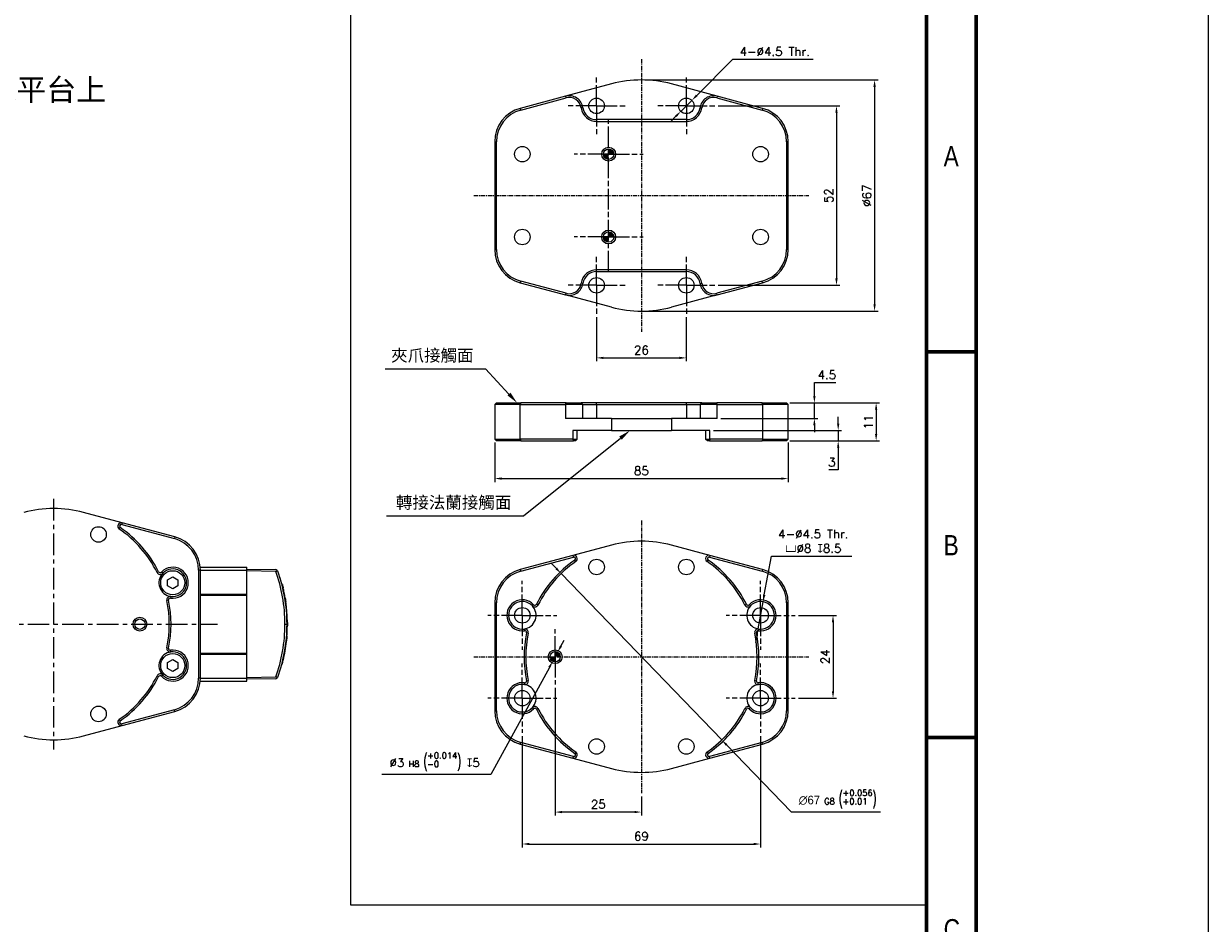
# Model space of a CAD drawing. Header units: inches. Extents: x 0 to 5766, y -2164 to 1330.
# Tile 184 of 217: x 4321 to 4664, y 220 to 481. Entities that reach past the tile are written whole.
import ezdxf
from ezdxf.enums import TextEntityAlignment as Align

# ---------------------------------------------------------------- set-up
doc = ezdxf.new("R2010")
doc.units = ezdxf.units.IN
doc.header["$MEASUREMENT"] = 0
doc.linetypes.add('AM_ISO08W050x2', pattern=[9, 6, -0.75, 1.5, -0.75])
doc.linetypes.add('CENTER', pattern=[2, 1.25, -0.25, 0.25, -0.25])
for name, color, linetype, lineweight in [('AM_5', 3, 'Continuous', 15), ('AM_7', 4, 'CENTER', 15), ('可見 (ISO)', 7, 'Continuous', 25), ('窄部可見 (ISO)', 7, 'Continuous', 25)]:
    doc.layers.add(name, color=color, linetype=linetype, lineweight=lineweight)
doc.layers.add('BORDER', color=7, linetype='Continuous')
doc.styles.add('SEACAD_arial_ttf', font='arial.ttf', dxfattribs={"height": 0.2})
doc.styles.get("Standard").update_dxf_attribs({"font": 'arial.ttf'})
doc.styles.add('尺寸標註', font='romans.shx', dxfattribs={"bigfont": 'CHINESET.SHX'})
doc.dimstyles.new('複本 CNS2-1$0', dxfattribs={"dimtxt": 2.5, "dimasz": 2, "dimexe": 1, "dimexo": 1, "dimgap": 1, "dimtad": 1, "dimtoh": 1, "dimdsep": 46, "dimtxsty": '尺寸標註', "dimcen": 0, "dimclrd": 2, "dimclre": 2, "dimclrt": 3, "dimadec": 0, "dimazin": 2, "dimtp": 0.1, "dimtm": 0.1, "dimtfac": 0.71, "dimtmove": 0, "dimatfit": 0, "dimfxl": 0, "dimlwd": 13, "dimlwe": 13, "dimarcsym": 0})
doc.dimstyles.new('複本 CNS2-1$3', dxfattribs={"dimtxt": 2.5, "dimasz": 2, "dimexe": 1, "dimexo": 1, "dimgap": 1, "dimtad": 1, "dimtoh": 1, "dimdsep": 46, "dimtxsty": '尺寸標註', "dimcen": 0, "dimclrd": 2, "dimclre": 2, "dimclrt": 3, "dimadec": 0, "dimazin": 2, "dimtp": 0.1, "dimtm": 0.1, "dimtfac": 0.71, "dimtmove": 0, "dimatfit": 0, "dimfxl": 0, "dimlwd": 13, "dimlwe": 13, "dimarcsym": 0})

# ---------------------------------------------------------------- blocks, each defined once
blk = doc.blocks.new('A4橫')
at = {"layer": 'BORDER', "color": 123, "linetype": 'Continuous', "lineweight": 60, "ltscale": 25.4}
for p, q in [((4924.32, 1170.89), (4924.32, 1453.75)), ((4917.11, 1446.54), (4917.11, 1170.89)), ((4924.32, 1372.83), (4917.11, 1372.83)), ((4924.32, 1316.96), (4917.11, 1316.96))]:
    blk.add_line(p, q, dxfattribs=at)
at = {"layer": 'BORDER', "color": 60, "linetype": 'Continuous', "ltscale": 25.4, "style": 'SEACAD_arial_ttf', "width": 0.8}
for s, p in [('A', (4919.6, 1402.64)), ('B', (4919.6, 1346.29)), ('C', (4919.6, 1290.65))]:
    blk.add_text(s, height=2.94, dxfattribs=at).set_placement(p, align=Align.TOP_LEFT)
blk = doc.blocks.new('*D432')
at = {"layer": 'AM_5', "color": 2, "lineweight": 13}
for p, q in [((4521.96, 457.08), (4557.2, 457.08)), ((4556.2, 455.08), (4556.2, 407.08)), ((4521.96, 405.08), (4557.2, 405.08))]:
    blk.add_line(p, q, dxfattribs=at)
at = {"layer": 'AM_5', "color": 2}
for points in [[(4555.86, 455.08), (4556.53, 455.08), (4556.2, 457.08)], [(4555.86, 407.08), (4556.53, 407.08), (4556.2, 405.08)]]:
    blk.add_solid(points, dxfattribs=at)
at = {"layer": 'Defpoints', "color": 0}
for p in [(4520.96, 457.08), (4520.96, 405.08), (4556.2, 405.08)]:
    blk.add_point(p, dxfattribs=at)
at = {"layer": 'AM_5', "color": 3, "insert": (4553.95, 431.08), "char_height": 2.5, "attachment_point": 5, "rotation": 90, "style": '尺寸標註'}
blk.add_mtext('52', dxfattribs=at)
blk = doc.blocks.new('*D433')
at = {"layer": 'AM_5', "color": 2, "lineweight": 13}
for p, q in [((4500.71, 464.58), (4568.23, 464.58)), ((4567.23, 462.58), (4567.23, 399.58)), ((4500.71, 397.58), (4568.23, 397.58))]:
    blk.add_line(p, q, dxfattribs=at)
at = {"layer": 'AM_5', "color": 2}
for points in [[(4566.9, 462.58), (4567.57, 462.58), (4567.23, 464.58)], [(4566.9, 399.58), (4567.57, 399.58), (4567.23, 397.58)]]:
    blk.add_solid(points, dxfattribs=at)
at = {"layer": 'Defpoints', "color": 0}
for p in [(4499.71, 464.58), (4499.71, 397.58), (4567.23, 397.58)]:
    blk.add_point(p, dxfattribs=at)
at = {"layer": 'AM_5', "color": 3, "insert": (4564.98, 431.08), "char_height": 2.5, "attachment_point": 5, "rotation": 90, "style": '尺寸標註'}
blk.add_mtext('%%C67', dxfattribs=at)
blk = doc.blocks.new('*D425')
at = {"layer": 'AM_5', "color": 2, "lineweight": 13}
for p, q in [((4515.72, 460.09), (4526.2, 470.57)), ((4526.2, 470.57), (4549.46, 470.57)), ((4511.12, 455.49), (4514.31, 458.67)), ((4509.71, 454.08), (4508.29, 452.66))]:
    blk.add_line(p, q, dxfattribs=at)
at = {"layer": 'AM_5', "color": 2}
for points in [[(4515.48, 460.32), (4515.96, 459.85), (4514.31, 458.67)], [(4509.47, 454.31), (4509.94, 453.84), (4511.12, 455.49)]]:
    blk.add_solid(points, dxfattribs=at)
at = {"layer": 'Defpoints', "color": 0}
for p in [(4514.31, 458.67), (4511.12, 455.49)]:
    blk.add_point(p, dxfattribs=at)
at = {"layer": 'AM_5', "color": 3, "insert": (4538.33, 472.82), "char_height": 2.5, "attachment_point": 5, "style": '尺寸標註'}
blk.add_mtext('4-∅4.5 Thr.', dxfattribs=at)
blk = doc.blocks.new('*D434')
at = {"layer": 'AM_5', "color": 2, "lineweight": 13}
for p, q in [((4486.71, 395.83), (4486.71, 383.06)), ((4512.71, 395.83), (4512.71, 383.06)), ((4488.71, 384.06), (4510.71, 384.06))]:
    blk.add_line(p, q, dxfattribs=at)
at = {"layer": 'AM_5', "color": 2}
for points in [[(4488.71, 384.39), (4488.71, 383.73), (4486.71, 384.06)], [(4510.71, 384.39), (4510.71, 383.73), (4512.71, 384.06)]]:
    blk.add_solid(points, dxfattribs=at)
at = {"layer": 'Defpoints', "color": 0}
for p in [(4486.71, 396.83), (4512.71, 396.83), (4512.71, 384.06)]:
    blk.add_point(p, dxfattribs=at)
at = {"layer": 'AM_5', "color": 3, "insert": (4499.71, 386.31), "char_height": 2.5, "attachment_point": 5, "style": '尺寸標註'}
blk.add_mtext('26', dxfattribs=at)
blk = doc.blocks.new('*D426')
at = {"layer": 'AM_5', "color": 2, "lineweight": 13}
for p, q in [((4457.21, 359.51), (4457.21, 348.09)), ((4542.21, 359.51), (4542.21, 348.09)), ((4459.21, 349.09), (4540.21, 349.09))]:
    blk.add_line(p, q, dxfattribs=at)
at = {"layer": 'AM_5', "color": 2}
for points in [[(4459.21, 349.42), (4459.21, 348.76), (4457.21, 349.09)], [(4540.21, 349.42), (4540.21, 348.76), (4542.21, 349.09)]]:
    blk.add_solid(points, dxfattribs=at)
at = {"layer": 'Defpoints', "color": 0}
for p in [(4457.21, 360.51), (4542.21, 360.51), (4542.21, 349.09)]:
    blk.add_point(p, dxfattribs=at)
at = {"layer": 'AM_5', "color": 3, "insert": (4499.71, 351.34), "char_height": 2.5, "attachment_point": 5, "style": '尺寸標註'}
blk.add_mtext('85', dxfattribs=at)
blk = doc.blocks.new('*D427')
at = {"layer": 'AM_5', "color": 2, "lineweight": 13}
for p, q in [((4556.7, 365.01), (4556.7, 367.01)), ((4520.57, 363.01), (4557.7, 363.01)), ((4556.7, 363.01), (4556.7, 360.01)), ((4542.71, 360.01), (4557.7, 360.01)), ((4556.7, 358.01), (4556.7, 351.58)), ((4556.7, 351.58), (4554.03, 351.58))]:
    blk.add_line(p, q, dxfattribs=at)
at = {"layer": 'AM_5', "color": 2}
for points in [[(4556.36, 365.01), (4557.03, 365.01), (4556.7, 363.01)], [(4556.36, 358.01), (4557.03, 358.01), (4556.7, 360.01)]]:
    blk.add_solid(points, dxfattribs=at)
at = {"layer": 'Defpoints', "color": 0}
for p in [(4519.57, 363.01), (4541.71, 360.01), (4556.7, 360.01)]:
    blk.add_point(p, dxfattribs=at)
at = {"layer": 'AM_5', "color": 3, "insert": (4554.86, 353.83), "char_height": 2.5, "attachment_point": 5, "style": '尺寸標註'}
blk.add_mtext('3', dxfattribs=at)
blk = doc.blocks.new('*D428')
at = {"layer": 'AM_5', "color": 2, "lineweight": 13}
for p, q in [((4549.8, 373.01), (4549.8, 376.91)), ((4549.8, 376.91), (4556.03, 376.91)), ((4542.71, 371.01), (4550.8, 371.01)), ((4549.8, 366.51), (4549.8, 371.01)), ((4522.68, 366.51), (4550.8, 366.51)), ((4549.8, 364.51), (4549.8, 362.51))]:
    blk.add_line(p, q, dxfattribs=at)
at = {"layer": 'AM_5', "color": 2}
for points in [[(4549.46, 373.01), (4550.13, 373.01), (4549.8, 371.01)], [(4549.46, 364.51), (4550.13, 364.51), (4549.8, 366.51)]]:
    blk.add_solid(points, dxfattribs=at)
at = {"layer": 'Defpoints', "color": 0}
for p in [(4541.71, 371.01), (4549.8, 371.01), (4521.68, 366.51)]:
    blk.add_point(p, dxfattribs=at)
at = {"layer": 'AM_5', "color": 3, "insert": (4553.42, 379.16), "char_height": 2.5, "attachment_point": 5, "style": '尺寸標註'}
blk.add_mtext('4.5', dxfattribs=at)
blk = doc.blocks.new('*D435')
at = {"layer": 'AM_5', "color": 2, "lineweight": 13}
for p, q in [((4542.71, 371.01), (4568.68, 371.01)), ((4567.68, 369.01), (4567.68, 362.01)), ((4542.71, 360.01), (4568.68, 360.01))]:
    blk.add_line(p, q, dxfattribs=at)
at = {"layer": 'AM_5', "color": 2}
for points in [[(4567.35, 369.01), (4568.02, 369.01), (4567.68, 371.01)], [(4567.35, 362.01), (4568.02, 362.01), (4567.68, 360.01)]]:
    blk.add_solid(points, dxfattribs=at)
at = {"layer": 'Defpoints', "color": 0}
for p in [(4541.71, 371.01), (4541.71, 360.01), (4567.68, 360.01)]:
    blk.add_point(p, dxfattribs=at)
at = {"layer": 'AM_5', "color": 3, "insert": (4565.43, 365.51), "char_height": 2.5, "attachment_point": 5, "rotation": 90, "style": '尺寸標註'}
blk.add_mtext('11', dxfattribs=at)
blk = doc.blocks.new('*D429')
at = {"layer": 'AM_5', "color": 2, "lineweight": 13}
for p, q in [((4535.29, 315.36), (4537.35, 326.62)), ((4537.35, 326.62), (4560.61, 326.62)), ((4533.5, 305.52), (4534.93, 313.39)), ((4533.14, 303.56), (4532.78, 301.59))]:
    blk.add_line(p, q, dxfattribs=at)
at = {"layer": 'AM_5', "color": 2}
for points in [[(4534.96, 315.42), (4535.62, 315.3), (4534.93, 313.39)], [(4532.81, 303.62), (4533.46, 303.5), (4533.5, 305.52)]]:
    blk.add_solid(points, dxfattribs=at)
at = {"layer": 'Defpoints', "color": 0}
for p in [(4534.93, 313.39), (4533.5, 305.52)]:
    blk.add_point(p, dxfattribs=at)
at = {"layer": 'AM_5', "color": 3, "insert": (4549.48, 330.95), "char_height": 2.5, "attachment_point": 5, "style": '尺寸標註'}
blk.add_mtext('4-∅4.5 Thr.\\P{\\Famgdt|c136;v}∅8 {\\Famgdt|c136;x}8.5', dxfattribs=at)
blk = doc.blocks.new('*D430')
at = {"layer": 'AM_5', "color": 2, "lineweight": 13}
for p, q in [((4465.21, 274.46), (4465.21, 242.2)), ((4534.21, 274.46), (4534.21, 242.2)), ((4467.21, 243.2), (4532.21, 243.2))]:
    blk.add_line(p, q, dxfattribs=at)
at = {"layer": 'AM_5', "color": 2}
for points in [[(4467.21, 243.54), (4467.21, 242.87), (4465.21, 243.2)], [(4532.21, 243.54), (4532.21, 242.87), (4534.21, 243.2)]]:
    blk.add_solid(points, dxfattribs=at)
at = {"layer": 'Defpoints', "color": 0}
for p in [(4465.21, 275.46), (4534.21, 275.46), (4534.21, 243.2)]:
    blk.add_point(p, dxfattribs=at)
at = {"layer": 'AM_5', "color": 3, "insert": (4499.71, 245.45), "char_height": 2.5, "attachment_point": 5, "style": '尺寸標註'}
blk.add_mtext('69', dxfattribs=at)
blk = doc.blocks.new('*D436')
at = {"layer": 'AM_5', "color": 2, "lineweight": 13}
for p, q in [((4545.21, 309.46), (4556.2, 309.46)), ((4555.2, 307.46), (4555.2, 287.46)), ((4545.21, 285.46), (4556.2, 285.46))]:
    blk.add_line(p, q, dxfattribs=at)
at = {"layer": 'AM_5', "color": 2}
for points in [[(4554.86, 307.46), (4555.53, 307.46), (4555.2, 309.46)], [(4554.86, 287.46), (4555.53, 287.46), (4555.2, 285.46)]]:
    blk.add_solid(points, dxfattribs=at)
at = {"layer": 'Defpoints', "color": 0}
for p in [(4544.21, 309.46), (4544.21, 285.46), (4555.2, 285.46)]:
    blk.add_point(p, dxfattribs=at)
at = {"layer": 'AM_5', "color": 3, "insert": (4552.95, 297.46), "char_height": 2.5, "attachment_point": 5, "rotation": 90, "style": '尺寸標註'}
blk.add_mtext('24', dxfattribs=at)
blk = doc.blocks.new('*D437')
at = {"layer": 'AM_5', "color": 2, "lineweight": 13}
for p, q in [((4474.71, 288.46), (4474.71, 251.46)), ((4499.71, 256.96), (4499.71, 251.46)), ((4497.71, 252.46), (4476.71, 252.46))]:
    blk.add_line(p, q, dxfattribs=at)
at = {"layer": 'AM_5', "color": 2}
for points in [[(4476.71, 252.79), (4476.71, 252.13), (4474.71, 252.46)], [(4497.71, 252.79), (4497.71, 252.13), (4499.71, 252.46)]]:
    blk.add_solid(points, dxfattribs=at)
at = {"layer": 'Defpoints', "color": 0}
for p in [(4474.71, 289.46), (4499.71, 257.96), (4474.71, 252.46)]:
    blk.add_point(p, dxfattribs=at)
at = {"layer": 'AM_5', "color": 3, "insert": (4487.21, 254.71), "char_height": 2.5, "attachment_point": 5, "style": '尺寸標註'}
blk.add_mtext('25', dxfattribs=at)
blk = doc.blocks.new('*D431')
at = {"layer": 'AM_5', "color": 2, "lineweight": 13}
for p, q in [((4476.39, 300.53), (4477.35, 302.29)), ((4475.43, 298.77), (4474, 296.14)), ((4473.04, 294.39), (4456.09, 263.38)), ((4456.09, 263.38), (4424.56, 263.38))]:
    blk.add_line(p, q, dxfattribs=at)
at = {"layer": 'AM_5', "color": 2}
for points in [[(4476.1, 300.69), (4476.69, 300.37), (4475.43, 298.77)], [(4472.74, 294.55), (4473.33, 294.23), (4474, 296.14)]]:
    blk.add_solid(points, dxfattribs=at)
at = {"layer": 'Defpoints', "color": 0}
for p in [(4475.43, 298.77), (4474, 296.14)]:
    blk.add_point(p, dxfattribs=at)
at = {"layer": 'AM_5', "color": 3, "insert": (4439.83, 267.04), "char_height": 2.5, "attachment_point": 5, "style": '尺寸標註'}
blk.add_mtext('∅3{}{\\H0.7x;\\C3; H8 {\\H2x;\\W0.5;(}\\S+0.014^ -0;{\\H2x;\\W0.5;)}}{{}} {\\Famgdt|c136;x}5', dxfattribs=at)
blk = doc.blocks.new('*D438')
at = {"layer": 'AM_5', "color": 2, "lineweight": 13}
for p, q in [((4475.07, 323.01), (4473.68, 324.45)), ((4476.46, 321.57), (4522.97, 273.35)), ((4524.36, 271.91), (4543.03, 252.54)), ((4543.03, 252.54), (4568.95, 252.54))]:
    blk.add_line(p, q, dxfattribs=at)
at = {"layer": 'AM_5', "color": 2}
for points in [[(4475.31, 323.24), (4474.83, 322.78), (4476.46, 321.57)], [(4524.6, 272.14), (4524.12, 271.67), (4522.97, 273.35)]]:
    blk.add_solid(points, dxfattribs=at)
at = {"layer": 'Defpoints', "color": 0}
for p in [(4476.46, 321.57), (4522.97, 273.35)]:
    blk.add_point(p, dxfattribs=at)
at = {"layer": 'AM_5', "color": 3, "insert": (4556.49, 256.21), "char_height": 2.5, "attachment_point": 5, "style": '尺寸標註'}
blk.add_mtext('{\\fGulim|b0|i0|c129|p0;∅67}{}{\\H0.7x;\\C3; G8 {\\H2x;\\W0.5;(}\\S+0.056^ +0.01;{\\H2x;\\W0.5;)}}', dxfattribs=at)
blk = doc.blocks.new('*S385')
at = {"layer": 'AM_5', "color": 7}
for p, q in [((10269.07, 396.44), (10298.19, 396.44)), ((10298.19, 396.44), (10304.95, 389.13))]:
    blk.add_line(p, q, dxfattribs=at)
at = {"layer": 'AM_5', "color": 7, "linetype": 'Continuous'}
blk.add_trace([(10304.53, 388.73), (10305.38, 389.53), (10307.33, 386.56)], dxfattribs=at)
at = {"layer": 'AM_5', "color": 2, "insert": (10294.69, 398.19), "char_height": 3.5, "attachment_point": 9}
blk.add_mtext('{\\fPMingLiU|b0|i0|c136|p18;夾爪接觸面}', dxfattribs=at)
blk = doc.blocks.new('*S386')
at = {"layer": 'AM_5', "color": 7}
for p, q in [((10301.62, 353.82), (10329.76, 376.37)), ((10262, 353.82), (10301.62, 353.82))]:
    blk.add_line(p, q, dxfattribs=at)
at = {"layer": 'AM_5', "color": 7, "linetype": 'Continuous'}
blk.add_trace([(10330.12, 375.92), (10329.39, 376.83), (10332.49, 378.56)], dxfattribs=at)
at = {"layer": 'AM_5', "color": 2, "insert": (10298.12, 355.57), "char_height": 3.5, "attachment_point": 9}
blk.add_mtext('{\\fPMingLiU|b0|i0|c136|p18;轉接法蘭接觸面}', dxfattribs=at)
blk = doc.blocks.new('SW_DOWELSYMBOL_1')
at = {"linetype": 'Continuous', "lineweight": 18}
h = blk.add_hatch(color=0, dxfattribs=at)
edge = h.paths.add_edge_path(flags=0)
edge.add_arc((0, 0), 1.5, 180, 270)
edge.add_line((0, -1.5), (0, 0))
edge.add_line((0, 0), (-1.5, 0))
h = blk.add_hatch(color=0, dxfattribs=at)
edge = h.paths.add_edge_path(flags=0)
edge.add_arc((0, 0), 1.5, 0, 90)
edge.add_line((0, 1.5), (0, 0))
edge.add_line((0, 0), (1.5, 0))
at = {"color": 0, "linetype": 'Continuous', "lineweight": 18}
blk.add_circle((0, 0), 1.5, dxfattribs=at)

msp = doc.modelspace()

# ---------------------------------------------------------------- linework, layer by layer
at = {"color": 7}
for p, q in [((4415.459, 485.547), (4415.459, 225.547)), ((4415.459, 225.547), (4582.258, 225.547))]:
    msp.add_line(p, q, dxfattribs=at)
at = {"color": 4}
msp.add_lwpolyline([(4143.887, 611.783), (4663.887, 611.783), (4663.887, -2164.217), (4143.887, -2164.217)], close=True, dxfattribs=at)
at = {"layer": 'AM_7'}
for p, q in [((4499.715, 470.583), (4499.715, 391.583)), ((4451.215, 431.083), (4548.215, 431.083)), ((4499.715, 336.959), (4499.715, 257.959)), ((4451.215, 297.459), (4548.215, 297.459))]:
    msp.add_line(p, q, dxfattribs=at)
at = {"layer": 'AM_7', "linetype": 'AM_ISO08W050x2'}
for p, q in [((4486.715, 457.083), (4486.715, 465.333)), ((4512.715, 457.083), (4512.715, 465.333)), ((4486.715, 457.083), (4478.465, 457.083)), ((4486.715, 457.083), (4494.965, 457.083)), ((4486.715, 457.083), (4486.715, 448.833)), ((4512.715, 457.083), (4504.465, 457.083)), ((4512.715, 457.083), (4520.965, 457.083)), ((4512.715, 457.083), (4512.715, 448.833)), ((4490.215, 409.083), (4490.215, 453.083)), ((4490.215, 443.083), (4480.215, 443.083)), ((4490.215, 443.083), (4500.215, 443.083)), ((4490.215, 419.083), (4480.215, 419.083)), ((4490.215, 419.083), (4500.215, 419.083)), ((4486.715, 405.083), (4486.715, 413.333)), ((4512.715, 405.083), (4512.715, 413.333)), ((4486.715, 405.083), (4478.465, 405.083)), ((4486.715, 405.083), (4494.965, 405.083)), ((4486.715, 405.083), (4486.715, 396.833)), ((4512.715, 405.083), (4504.465, 405.083)), ((4512.715, 405.083), (4520.965, 405.083)), ((4512.715, 405.083), (4512.715, 396.833)), ((4465.215, 309.459), (4465.215, 319.459)), ((4534.215, 309.459), (4534.215, 319.459)), ((4465.215, 309.459), (4455.215, 309.459)), ((4465.215, 309.459), (4475.215, 309.459)), ((4465.215, 309.459), (4465.215, 299.459)), ((4534.215, 309.459), (4524.215, 309.459)), ((4534.215, 309.459), (4544.215, 309.459)), ((4534.215, 309.459), (4534.215, 299.459)), ((4474.715, 297.459), (4474.715, 305.459)), ((4465.215, 285.459), (4465.215, 295.459)), ((4474.715, 297.459), (4474.715, 289.459)), ((4534.215, 285.459), (4534.215, 295.459)), ((4465.215, 285.459), (4455.215, 285.459)), ((4465.215, 285.459), (4475.215, 285.459)), ((4465.215, 285.459), (4465.215, 275.459)), ((4534.215, 285.459), (4524.215, 285.459)), ((4534.215, 285.459), (4544.215, 285.459)), ((4534.215, 285.459), (4534.215, 275.459))]:
    msp.add_line(p, q, dxfattribs=at)
at = {"layer": 'AM_7', "ltscale": 5}
for p, q in [((4329.47, 343.183), (4329.47, 270.621)), ((4281.97, 306.902), (4376.97, 306.902))]:
    msp.add_line(p, q, dxfattribs=at)
at = {"layer": '可見 (ISO)'}
for p, q in [((4491.044, 463.442), (4477.751, 459.88)), ((4521.678, 459.88), (4508.385, 463.442)), ((4477.751, 459.88), (4464.626, 456.363)), ((4534.803, 456.363), (4521.678, 459.88)), ((4464.756, 455.88), (4477.88, 459.397)), ((4521.549, 459.397), (4534.673, 455.88)), ((4512.715, 453.083), (4486.715, 453.083)), ((4486.715, 452.583), (4512.715, 452.583)), ((4457.215, 446.704), (4457.215, 415.463)), ((4457.715, 415.463), (4457.715, 446.704)), ((4541.715, 446.704), (4541.715, 415.463)), ((4542.215, 415.463), (4542.215, 446.704)), ((4512.715, 409.583), (4486.715, 409.583)), ((4486.715, 409.083), (4512.715, 409.083)), ((4464.626, 405.803), (4477.751, 402.287)), ((4477.88, 402.77), (4464.756, 406.286)), ((4534.673, 406.286), (4521.549, 402.77)), ((4521.678, 402.287), (4534.803, 405.803)), ((4491.044, 398.725), (4477.751, 402.287)), ((4521.678, 402.287), (4508.385, 398.725)), ((4457.215, 370.506), (4457.715, 371.006)), ((4457.715, 371.006), (4464.756, 371.006)), ((4477.88, 371.006), (4464.756, 371.006)), ((4477.88, 371.006), (4482.255, 371.006)), ((4486.715, 371.006), (4482.255, 371.006)), ((4512.715, 371.006), (4486.715, 371.006)), ((4517.174, 371.006), (4512.715, 371.006)), ((4517.174, 371.006), (4521.549, 371.006)), ((4534.673, 371.006), (4521.549, 371.006)), ((4534.673, 371.006), (4541.715, 371.006)), ((4542.215, 370.506), (4541.715, 371.006)), ((4464.626, 370.506), (4457.215, 370.506)), ((4457.215, 370.506), (4457.215, 360.506)), ((4464.626, 370.506), (4477.751, 370.506)), ((4482.75, 370.506), (4477.751, 370.506)), ((4482.75, 370.506), (4486.715, 370.506)), ((4486.715, 370.506), (4512.715, 370.506)), ((4512.715, 370.506), (4516.679, 370.506)), ((4521.678, 370.506), (4516.679, 370.506)), ((4521.678, 370.506), (4534.803, 370.506)), ((4542.215, 370.506), (4534.803, 370.506)), ((4542.215, 360.506), (4542.215, 370.506)), ((4491.044, 366.506), (4477.751, 366.506)), ((4491.044, 366.506), (4508.385, 366.506)), ((4521.678, 366.506), (4508.385, 366.506)), ((4457.215, 360.506), (4464.626, 360.506)), ((4457.215, 360.506), (4457.715, 360.006)), ((4479.863, 360.506), (4464.626, 360.506)), ((4491.044, 363.006), (4479.863, 363.006)), ((4479.863, 360.506), (4481.121, 360.506)), ((4480.621, 360.006), (4481.121, 360.506)), ((4481.121, 360.506), (4481.121, 363.006)), ((4491.044, 363.006), (4508.385, 363.006)), ((4519.566, 363.006), (4508.385, 363.006)), ((4518.308, 363.006), (4518.308, 360.506)), ((4518.308, 360.506), (4519.566, 360.506)), ((4518.808, 360.006), (4518.308, 360.506)), ((4534.803, 360.506), (4519.566, 360.506)), ((4534.803, 360.506), (4542.215, 360.506)), ((4542.215, 360.506), (4541.715, 360.006)), ((4464.756, 360.006), (4457.715, 360.006)), ((4464.756, 360.006), (4479.992, 360.006)), ((4480.621, 360.006), (4479.992, 360.006)), ((4519.437, 360.006), (4518.808, 360.006)), ((4519.437, 360.006), (4534.673, 360.006)), ((4541.715, 360.006), (4534.673, 360.006)), ((4349.322, 336.264), (4338.14, 339.26)), ((4364.558, 332.182), (4349.322, 336.264)), ((4349.192, 335.781), (4364.428, 331.699)), ((4491.044, 329.817), (4479.863, 326.821)), ((4519.566, 326.821), (4508.385, 329.817)), ((4479.863, 326.821), (4464.626, 322.738)), ((4464.756, 322.255), (4479.992, 326.338)), ((4519.437, 326.338), (4534.673, 322.255)), ((4534.803, 322.738), (4519.566, 326.821)), ((4371.47, 322.523), (4371.47, 291.281)), ((4371.931, 323.402), (4385.47, 323.402)), ((4371.97, 322.58), (4385.47, 322.58)), ((4371.97, 291.281), (4371.97, 322.523)), ((4385.47, 322.58), (4385.47, 323.402)), ((4385.47, 322.852), (4393.812, 322.706)), ((4385.47, 315.58), (4385.47, 322.58)), ((4362.47, 319.768), (4363.97, 320.634)), ((4362.47, 318.036), (4362.47, 319.768)), ((4363.97, 320.634), (4365.47, 319.768)), ((4365.47, 319.768), (4365.47, 318.036)), ((4393.812, 322.206), (4385.47, 322.352)), ((4363.97, 317.17), (4362.47, 318.036)), ((4365.47, 318.036), (4363.97, 317.17)), ((4395.504, 318.389), (4395.712, 318.385)), ((4395.714, 318.376), (4395.507, 318.379)), ((4395.745, 317.417), (4395.95, 317.417)), ((4371.97, 315.58), (4385.47, 315.58)), ((4371.97, 315.28), (4385.47, 315.28)), ((4385.47, 315.28), (4385.47, 315.58)), ((4385.47, 298.524), (4385.47, 315.28)), ((4396.347, 314.426), (4396.549, 314.426)), ((4396.502, 313.426), (4396.705, 313.418)), ((4457.215, 313.079), (4457.215, 281.838)), ((4457.715, 281.838), (4457.715, 313.079)), ((4541.715, 313.079), (4541.715, 281.838)), ((4542.215, 281.838), (4542.215, 313.079)), ((4396.759, 311.289), (4396.96, 311.291)), ((4396.879, 309.778), (4397.08, 309.776)), ((4396.897, 309.483), (4397.097, 309.48)), ((4396.966, 307.452), (4397.166, 307.456)), ((4397.167, 307.385), (4396.967, 307.389)), ((4396.967, 306.451), (4397.168, 306.451)), ((4396.709, 302.024), (4396.91, 302.028)), ((4396.84, 303.461), (4397.041, 303.461)), ((4371.97, 298.524), (4385.47, 298.524)), ((4385.47, 298.224), (4385.47, 298.524)), ((4396.694, 301.885), (4396.894, 301.88)), ((4362.47, 295.768), (4363.97, 296.634)), ((4362.47, 294.036), (4362.47, 295.768)), ((4363.97, 296.634), (4365.47, 295.768)), ((4365.47, 295.768), (4365.47, 294.036)), ((4371.97, 298.224), (4385.47, 298.224)), ((4385.47, 291.224), (4385.47, 298.224)), ((4395.504, 295.415), (4395.712, 295.419)), ((4395.609, 295.828), (4395.817, 295.833)), ((4395.771, 296.498), (4395.977, 296.501)), ((4363.97, 293.17), (4362.47, 294.036)), ((4365.47, 294.036), (4363.97, 293.17)), ((4371.931, 290.402), (4385.47, 290.402)), ((4371.97, 291.224), (4385.47, 291.224)), ((4385.47, 291.452), (4393.812, 291.598)), ((4385.47, 290.402), (4385.47, 291.224)), ((4393.812, 291.098), (4385.47, 290.952)), ((4364.428, 282.105), (4349.192, 278.022)), ((4349.322, 277.539), (4364.558, 281.622)), ((4338.14, 274.543), (4349.322, 277.539)), ((4464.626, 272.179), (4479.863, 268.096)), ((4479.992, 268.579), (4464.756, 272.662)), ((4534.673, 272.662), (4519.437, 268.579)), ((4519.566, 268.096), (4534.803, 272.179)), ((4479.863, 268.096), (4491.044, 265.1)), ((4508.385, 265.1), (4519.566, 268.096))]:
    msp.add_line(p, q, dxfattribs=at)
for centre, radius in [((4486.715, 457.083), 2.25), ((4512.715, 457.083), 2.25), ((4465.215, 443.083), 2.25), ((4490.215, 443.083), 2), ((4490.215, 443.083), 1.5), ((4534.215, 443.083), 2.25), ((4465.215, 419.083), 2.25), ((4490.215, 419.083), 2), ((4490.215, 419.083), 1.5), ((4534.215, 419.083), 2.25), ((4486.715, 405.083), 2.25), ((4512.715, 405.083), 2.25), ((4342.47, 332.902), 2.25), ((4486.715, 323.459), 2.25), ((4512.715, 323.459), 2.25), ((4363.97, 318.902), 3.5), ((4354.47, 306.902), 2), ((4465.215, 309.459), 2.25), ((4534.215, 309.459), 2.25), ((4354.47, 306.902), 1.5), ((4474.715, 297.459), 2), ((4474.715, 297.459), 1.5), ((4363.97, 294.902), 3.5), ((4465.215, 285.459), 2.25), ((4534.215, 285.459), 2.25), ((4342.47, 280.902), 2.25), ((4486.715, 271.459), 2.25), ((4512.715, 271.459), 2.25)]:
    msp.add_circle(centre, radius, dxfattribs=at)
for centre, radius, start, end in [((4499.715, 431.083), 33.5, 75, 105), ((4478.786, 456.016), 4, 7.6656, 105), ((4520.643, 456.016), 4, 75, 172.3344), ((4467.215, 446.704), 10, 105, 180), ((4478.786, 456.016), 3.5, 7.6656, 105), ((4486.715, 457.083), 4.5, 187.6656, 270), ((4486.715, 457.083), 4, 187.6656, 270), ((4512.715, 457.083), 4, 270, 352.3344), ((4512.715, 457.083), 4.5, 270, 352.3344), ((4520.643, 456.016), 3.5, 75, 172.3344), ((4532.215, 446.704), 10, 0, 75), ((4467.215, 446.704), 9.5, 105, 180), ((4532.215, 446.704), 9.5, 0, 75), ((4467.215, 415.463), 10, 180, 255), ((4467.215, 415.463), 9.5, 180, 255), ((4532.215, 415.463), 9.5, 285, 0), ((4532.215, 415.463), 10, 285, 0), ((4486.715, 405.083), 4.5, 90, 172.3344), ((4486.715, 405.083), 4, 90, 172.3344), ((4512.715, 405.083), 4.5, 7.6656, 90), ((4512.715, 405.083), 4, 7.6656, 90), ((4478.786, 406.15), 4, 255, 352.3344), ((4478.786, 406.15), 3.5, 255, 352.3344), ((4520.643, 406.15), 4, 187.6656, 285), ((4520.643, 406.15), 3.5, 187.6656, 285), ((4499.715, 431.083), 33.5, 255, 285), ((4329.47, 306.902), 33.5, 75, 105), ((4349.063, 335.298), 1, 75, 235.39514), ((4329.47, 306.902), 33.5, 26.56094, 55.39514), ((4349.063, 335.298), 0.5, 75, 235.39514), ((4329.47, 306.902), 34, 26.56094, 55.39514), ((4361.97, 322.523), 9.5, 0, 75), ((4361.97, 322.523), 10, 0, 75), ((4499.715, 297.459), 33.5, 75, 105), ((4480.121, 325.855), 1, 304.60486, 105), ((4480.121, 325.855), 0.5, 304.60486, 105), ((4519.308, 325.855), 1, 75, 235.39514), ((4519.308, 325.855), 0.5, 75, 235.39514), ((4363.97, 318.902), 4.5, 261.6197, 136.73832), ((4363.97, 318.902), 4, 261.6197, 136.73832), ((4393.803, 322.206), 0.5, 39.46886, 89), ((4467.215, 313.079), 10, 105, 180), ((4499.715, 297.459), 34, 124.60486, 153.43906), ((4499.715, 297.459), 33.5, 124.60486, 153.43906), ((4499.715, 297.459), 33.5, 26.56094, 55.39514), ((4499.715, 297.459), 34, 26.56094, 55.39514), ((4532.215, 313.079), 10, 0, 75), ((4360.329, 322.329), 1, 206.56094, 316.73832), ((4360.329, 322.329), 0.5, 206.56094, 316.73832), ((4363.97, 318.902), 4, 136.73832, 261.6197), ((4467.215, 313.079), 9.5, 105, 180), ((4532.215, 313.079), 9.5, 0, 75), ((4351.22, 306.902), 45.95, 14.4598, 14.47177), ((4363.241, 313.955), 1, 81.6197, 191.79707), ((4329.47, 306.902), 33.5, 348.20293, 11.79707), ((4363.241, 313.955), 0.5, 81.6197, 191.79707), ((4329.47, 306.902), 34, 348.20293, 11.79707), ((4465.215, 309.459), 4.5, 43.26168, 278.3803), ((4465.215, 309.459), 4, 43.26168, 278.3803), ((4468.856, 312.885), 1, 223.26168, 333.43906), ((4468.856, 312.885), 0.5, 223.26168, 333.43906), ((4530.573, 312.885), 1, 206.56094, 316.73832), ((4530.573, 312.885), 0.5, 206.56094, 316.73832), ((4534.215, 309.459), 4.5, 261.6197, 136.73832), ((4534.215, 309.459), 4, 261.6197, 136.73832), ((4465.215, 309.459), 4, 278.3803, 43.26168), ((4534.215, 309.459), 4, 136.73832, 261.6197), ((4465.943, 304.512), 1, 348.20293, 98.3803), ((4533.486, 304.512), 1, 81.6197, 191.79707), ((4499.715, 297.459), 34, 168.20293, 191.79707), ((4465.943, 304.512), 0.5, 348.20293, 98.3803), ((4499.715, 297.459), 33.5, 168.20293, 191.79707), ((4499.715, 297.459), 33.5, 348.20293, 11.79707), ((4533.486, 304.512), 0.5, 81.6197, 191.79707), ((4499.715, 297.459), 34, 348.20293, 11.79707), ((4363.97, 294.902), 4, 98.3803, 223.26168), ((4363.97, 294.902), 4.5, 223.26168, 98.3803), ((4363.97, 294.902), 4, 223.26168, 98.3803), ((4363.241, 299.849), 1, 168.20293, 278.3803), ((4363.241, 299.849), 0.5, 168.20293, 278.3803), ((4351.22, 306.902), 45.95, 345.52823, 346.06084), ((4329.47, 306.902), 33.5, 304.60486, 333.43906), ((4329.47, 306.902), 34, 304.60486, 333.43906), ((4360.329, 291.475), 1, 43.26168, 153.43906), ((4360.329, 291.475), 0.5, 43.26168, 153.43906), ((4361.97, 291.281), 9.5, 285, 0), ((4361.97, 291.281), 10, 285, 0), ((4393.803, 291.597), 0.5, 271, 320.52806), ((4465.215, 285.459), 4.5, 81.6197, 316.73832), ((4465.215, 285.459), 4, 81.6197, 316.73832), ((4465.943, 290.405), 1, 261.6197, 11.79707), ((4465.215, 285.459), 4, 316.73832, 81.6197), ((4465.943, 290.405), 0.5, 261.6197, 11.79707), ((4534.215, 285.459), 4, 98.3803, 223.26168), ((4534.215, 285.459), 4.5, 223.26168, 98.3803), ((4534.215, 285.459), 4, 223.26168, 98.3803), ((4533.486, 290.405), 1, 168.20293, 278.3803), ((4533.486, 290.405), 0.5, 168.20293, 278.3803), ((4467.215, 281.838), 10, 180, 255), ((4467.215, 281.838), 9.5, 180, 255), ((4468.856, 282.032), 1, 26.56094, 136.73832), ((4468.856, 282.032), 0.5, 26.56094, 136.73832), ((4499.715, 297.459), 34, 206.56094, 235.39514), ((4499.715, 297.459), 33.5, 206.56094, 235.39514), ((4499.715, 297.459), 33.5, 304.60486, 333.43906), ((4499.715, 297.459), 34, 304.60486, 333.43906), ((4530.573, 282.032), 1, 43.26168, 153.43906), ((4530.573, 282.032), 0.5, 43.26168, 153.43906), ((4532.215, 281.838), 9.5, 285, 0), ((4532.215, 281.838), 10, 285, 0), ((4349.063, 278.505), 1, 124.60486, 285), ((4349.063, 278.505), 0.5, 124.60486, 285), ((4329.47, 306.902), 33.5, 255, 285), ((4480.121, 269.062), 1, 255, 55.39514), ((4480.121, 269.062), 0.5, 255, 55.39514), ((4519.308, 269.062), 1, 124.60486, 285), ((4519.308, 269.062), 0.5, 124.60486, 285), ((4499.715, 297.459), 33.5, 255, 285)]:
    msp.add_arc(centre, radius, start, end, dxfattribs=at)
for centre, major_axis, ratio, start_param, end_param in [((4393.802, 322.206), (-0.478, -0.15), 0.9986424, 3.1817623, 3.5251647), ((4351.233, 306.902), (0, -45.944), 0.9998477, 1.7722218, 1.8017079), ((4351.233, 306.902), (0, -45.944), 0.9998477, 1.7353107, 1.801708), ((4351.233, 306.902), (0, -45.944), 0.9998477, 1.7644296, 1.7659153), ((4351.233, 306.902), (0, -45.944), 0.9998477, 1.7589711, 1.761781), ((4351.233, 306.902), (0, -45.943), 0.9998477, 1.6664694, 1.713111), ((4351.233, 306.902), (0, -45.943), 0.9998477, 1.6882105, 1.6898148), ((4351.233, 306.902), (0, -45.943), 0.9998477, 1.6833837, 1.6857225), ((4276.432, 305.25), (120.726, 2.675), 0.6159183, 0.0249058, 0.0453165), ((2390.679, 341.539), (2006.483, -35.428), 0.1506609, 0.0111376, 0.0121146), ((4351.234, 306.902), (0, -45.943), 0.9998477, 1.5828526, 1.6269449), ((4351.234, 306.902), (0, -45.943), 0.9998477, 1.5962299, 1.6269449), ((4351.234, 306.902), (0, -45.943), 0.9998477, 1.4958401, 1.5609811), ((3907.187, 298.76), (489.975, 8.984), 0.3062052, 6.2807906, 6.2812624), ((3918.595, 298.875), (478.564, 8.775), 0.3062052, 6.243844, 6.2448493), ((4351.234, 306.902), (0, -45.943), 0.9998477, 1.4958401, 1.5131523), ((4351.233, 306.902), (0, -45.944), 0.9998477, 1.3424227, 1.4612688), ((3955.171, 298.973), (441.939, 8.11), 0.3084863, 6.2007732, 6.2056631), ((4351.233, 306.902), (0, -45.944), 0.9998477, 1.3524039, 1.3550041), ((4351.233, 306.902), (0, -45.944), 0.9998477, 1.3577369, 1.3601361), ((4351.233, 306.902), (0, -45.944), 0.9998477, 1.3577369, 1.3601361), ((4351.233, 306.902), (0, -45.944), 0.9998477, 1.3671828, 1.3691081), ((4351.233, 306.902), (0, -45.944), 0.9998477, 1.3671829, 1.3674008), ((4393.802, 291.598), (0.478, -0.15), 0.9986431, 5.8995897, 6.2430459)]:
    msp.add_ellipse(centre, major_axis=major_axis, ratio=ratio, start_param=start_param, end_param=end_param, dxfattribs=at)
for points, knots in [([(4393.812, 322.206), (4393.844, 322.206), (4393.875, 322.208), (4393.938, 322.218), (4393.968, 322.227), (4394.036, 322.255), (4394.07, 322.277), (4394.129, 322.334), (4394.151, 322.369), (4394.181, 322.444), (4394.188, 322.484), (4394.189, 322.524)], [0.000000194, 0.000000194, 0.000000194, 0.000000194, 0.00958951, 0.00958951, 0.019425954, 0.019425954, 0.033519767, 0.033519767, 0.049690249, 0.049690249, 0.066625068, 0.066625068, 0.066625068, 0.066625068]), ([(4394.274, 322.376), (4395.144, 319.953), (4395.815, 317.439), (4396.268, 314.886), (4396.736, 312.246), (4396.97, 309.564), (4396.97, 306.902)], [5.93816027, 5.93816027, 5.93816027, 5.93816027, 6.10777951, 6.10777951, 6.10777951, 6.28318531, 6.28318531, 6.28318531, 6.28318531]), ([(4394.539, 321.615), (4394.539, 321.615), (4394.539, 321.615), (4394.539, 321.615), (4394.54, 321.614), (4394.54, 321.613), (4394.54, 321.612), (4394.541, 321.611), (4394.541, 321.611), (4394.541, 321.611), (4394.541, 321.611), (4394.541, 321.611), (4394.541, 321.611), (4394.541, 321.611), (4394.541, 321.611), (4394.541, 321.611)], [0.041316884, 0.041316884, 0.041316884, 0.041316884, 0.042965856, 0.042965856, 0.048439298, 0.048439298, 0.052544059, 0.052544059, 0.053313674, 0.053313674, 0.053890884, 0.053890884, 0.053999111, 0.053999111, 0.054019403, 0.054019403, 0.054019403, 0.054019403]), ([(4395.714, 318.376), (4395.714, 318.376), (4395.721, 318.35), (4395.747, 318.249), (4395.766, 318.172), (4395.811, 317.995), (4395.839, 317.881), (4395.896, 317.648), (4395.924, 317.53), (4395.95, 317.417)], [-0.30523769, -0.30523769, -0.30523769, -0.30523769, -0.26748945, -0.26748945, -0.22974121, -0.22974121, -0.19088253, -0.19088253, -0.15656887, -0.15656887, -0.15656887, -0.15656887]), ([(4395.984, 316.348), (4395.988, 316.33), (4395.991, 316.316), (4395.997, 316.287), (4395.999, 316.275), (4396.001, 316.269), (4396.001, 316.268), (4396.001, 316.268)], [0, 0, 0, 0, 0.021035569, 0.021035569, 0.052621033, 0.052621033, 0.063085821, 0.063085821, 0.063085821, 0.063085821]), ([(4396.549, 314.426), (4396.575, 314.273), (4396.6, 314.118), (4396.655, 313.763), (4396.683, 313.572), (4396.705, 313.418)], [-0.24346486, -0.24346486, -0.24346486, -0.24346486, -0.19813155, -0.19813155, -0.13367279, -0.13367279, -0.13367279, -0.13367279]), ([(4396.97, 306.902), (4396.97, 304.24), (4396.736, 301.558), (4396.268, 298.918), (4395.815, 296.365), (4395.144, 293.851), (4394.274, 291.428)], [0, 0, 0, 0, 0.17540608, 0.17540608, 0.17540608, 0.34502504, 0.34502504, 0.34502504, 0.34502504]), ([(4397.167, 307.385), (4397.167, 307.385), (4397.167, 307.36), (4397.168, 307.261), (4397.169, 307.185), (4397.17, 307.012), (4397.17, 306.902), (4397.169, 306.675), (4397.169, 306.561), (4397.168, 306.451)], [-0.2948045, -0.2948045, -0.2948045, -0.2948045, -0.2579612, -0.2579612, -0.2211179, -0.2211179, -0.18427293, -0.18427293, -0.15180652, -0.15180652, -0.15180652, -0.15180652]), ([(4397.041, 303.461), (4397.029, 303.309), (4397.017, 303.154), (4396.986, 302.793), (4396.968, 302.597), (4396.938, 302.287), (4396.924, 302.153), (4396.913, 302.051), (4396.912, 302.039), (4396.91, 302.028)], [0.80890842, 0.80890842, 0.80890842, 0.80890842, 0.85368931, 0.85368931, 0.91955878, 0.91955878, 0.98523674, 0.98523674, 0.99498884, 0.99498884, 0.99498884, 0.99498884]), ([(4396.001, 297.535), (4396.001, 297.535), (4396.001, 297.535), (4396, 297.534), (4396, 297.532), (4395.999, 297.528), (4395.999, 297.526), (4395.998, 297.525), (4395.998, 297.524), (4395.998, 297.524), (4395.998, 297.524), (4395.998, 297.524), (4395.998, 297.524), (4395.998, 297.524)], [0.030729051, 0.030729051, 0.030729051, 0.030729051, 0.033265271, 0.033265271, 0.046037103, 0.046037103, 0.050824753, 0.050824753, 0.051722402, 0.051722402, 0.05189071, 0.05189071, 0.051953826, 0.051953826, 0.051953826, 0.051953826]), ([(4394.573, 292.287), (4394.568, 292.272), (4394.563, 292.259), (4394.547, 292.212), (4394.54, 292.192), (4394.539, 292.188), (4394.539, 292.188), (4394.539, 292.188), (4394.539, 292.188), (4394.539, 292.187), (4394.539, 292.187), (4394.539, 292.187)], [0, 0, 0, 0, 0.016699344, 0.016699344, 0.067014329, 0.067014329, 0.069858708, 0.069858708, 0.071991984, 0.071991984, 0.072138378, 0.072138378, 0.072138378, 0.072138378]), ([(4394.189, 291.28), (4394.188, 291.32), (4394.181, 291.36), (4394.151, 291.435), (4394.129, 291.47), (4394.07, 291.527), (4394.036, 291.549), (4393.968, 291.577), (4393.938, 291.586), (4393.876, 291.596), (4393.844, 291.598), (4393.812, 291.598)], [0.00000099, 0.00000099, 0.00000099, 0.00000099, 0.017029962, 0.017029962, 0.033281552, 0.033281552, 0.04744352, 0.04744352, 0.057327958, 0.057327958, 0.06696406, 0.06696406, 0.06696406, 0.06696406])]:
    msp.add_open_spline(points, degree=3, knots=knots, dxfattribs=at)
for points in [[(4394.557, 321.564), (4394.565, 321.54), (4394.575, 321.508), (4394.589, 321.469)], [(4394.938, 320.383), (4395.016, 320.132), (4395.1, 319.851), (4395.183, 319.562)], [(4395.183, 319.562), (4395.242, 319.357), (4395.301, 319.146), (4395.359, 318.936)], [(4394.58, 292.308), (4394.553, 292.23), (4394.54, 292.19), (4394.539, 292.187)]]:
    msp.add_open_spline(points, degree=3, dxfattribs=at)
at = {"layer": '窄部可見 (ISO)'}
for p, q in [((4477.751, 459.88), (4477.88, 459.397)), ((4521.678, 459.88), (4521.549, 459.397)), ((4464.626, 456.363), (4464.756, 455.88)), ((4482.75, 456.55), (4482.255, 456.483)), ((4516.679, 456.55), (4517.174, 456.483)), ((4534.803, 456.363), (4534.673, 455.88)), ((4486.715, 453.083), (4486.715, 452.583)), ((4512.715, 453.083), (4512.715, 452.583)), ((4457.215, 446.704), (4457.715, 446.704)), ((4542.215, 446.704), (4541.715, 446.704)), ((4457.215, 415.463), (4457.715, 415.463)), ((4542.215, 415.463), (4541.715, 415.463)), ((4486.715, 409.083), (4486.715, 409.583)), ((4512.715, 409.083), (4512.715, 409.583)), ((4464.756, 406.286), (4464.626, 405.803)), ((4482.75, 405.617), (4482.255, 405.684)), ((4516.679, 405.617), (4517.174, 405.684)), ((4534.803, 405.803), (4534.673, 406.286)), ((4477.751, 402.287), (4477.88, 402.77)), ((4521.678, 402.287), (4521.549, 402.77)), ((4464.756, 371.006), (4464.626, 370.506)), ((4477.751, 370.506), (4477.88, 371.006)), ((4482.75, 370.506), (4482.255, 371.006)), ((4486.715, 370.506), (4486.715, 371.006)), ((4512.715, 370.506), (4512.715, 371.006)), ((4516.679, 370.506), (4517.174, 371.006)), ((4521.678, 370.506), (4521.549, 371.006)), ((4534.803, 370.506), (4534.673, 371.006)), ((4464.626, 360.506), (4464.626, 370.506)), ((4477.751, 370.506), (4477.751, 366.506)), ((4482.75, 366.506), (4482.75, 370.506)), ((4486.715, 370.506), (4486.715, 366.506)), ((4512.715, 370.506), (4512.715, 366.506)), ((4516.679, 370.506), (4516.679, 366.506)), ((4521.678, 366.506), (4521.678, 370.506)), ((4534.803, 370.506), (4534.803, 360.506)), ((4491.044, 366.506), (4491.044, 363.006)), ((4508.385, 366.506), (4508.385, 363.006)), ((4464.626, 360.506), (4464.756, 360.006)), ((4479.863, 363.006), (4479.863, 360.506)), ((4479.863, 360.506), (4479.992, 360.006)), ((4519.566, 360.506), (4519.437, 360.006)), ((4519.566, 360.506), (4519.566, 363.006)), ((4534.803, 360.506), (4534.673, 360.006)), ((4349.322, 336.264), (4349.192, 335.781)), ((4348.495, 334.475), (4348.779, 334.887)), ((4364.558, 332.182), (4364.428, 331.699)), ((4479.863, 326.821), (4479.992, 326.338)), ((4519.566, 326.821), (4519.437, 326.338)), ((4371.97, 322.523), (4371.47, 322.523)), ((4464.626, 322.738), (4464.756, 322.255)), ((4480.689, 325.032), (4480.405, 325.444)), ((4518.74, 325.032), (4519.024, 325.444)), ((4534.803, 322.738), (4534.673, 322.255)), ((4359.434, 321.881), (4359.881, 322.105)), ((4361.057, 321.643), (4360.693, 321.986)), ((4362.752, 313.853), (4362.262, 313.751)), ((4363.387, 314.945), (4363.314, 314.45)), ((4457.215, 313.079), (4457.715, 313.079)), ((4468.127, 312.2), (4468.492, 312.543)), ((4469.75, 312.438), (4469.303, 312.662)), ((4529.679, 312.438), (4530.126, 312.662)), ((4531.302, 312.2), (4530.937, 312.543)), ((4542.215, 313.079), (4541.715, 313.079)), ((4396.478, 306.902), (4396.97, 306.902)), ((4465.797, 305.501), (4465.87, 305.007)), ((4533.632, 305.501), (4533.559, 305.007)), ((4466.922, 304.307), (4466.433, 304.41)), ((4532.996, 304.41), (4532.507, 304.307)), ((4362.262, 300.053), (4362.752, 299.951)), ((4363.387, 298.859), (4363.314, 299.354)), ((4359.434, 291.922), (4359.881, 291.699)), ((4361.057, 292.161), (4360.693, 291.818)), ((4371.97, 291.281), (4371.47, 291.281)), ((4465.797, 289.416), (4465.87, 289.911)), ((4466.433, 290.507), (4466.922, 290.61)), ((4532.507, 290.61), (4532.996, 290.507)), ((4533.632, 289.416), (4533.559, 289.911)), ((4364.558, 281.622), (4364.428, 282.105)), ((4457.215, 281.838), (4457.715, 281.838)), ((4468.127, 282.717), (4468.492, 282.375)), ((4469.75, 282.479), (4469.303, 282.255)), ((4529.679, 282.479), (4530.126, 282.255)), ((4531.302, 282.717), (4530.937, 282.375)), ((4542.215, 281.838), (4541.715, 281.838)), ((4348.495, 279.328), (4348.779, 278.917)), ((4349.322, 277.539), (4349.192, 278.022)), ((4464.626, 272.179), (4464.756, 272.662)), ((4534.803, 272.179), (4534.673, 272.662)), ((4479.863, 268.096), (4479.992, 268.579)), ((4480.689, 269.885), (4480.405, 269.474)), ((4518.74, 269.885), (4519.024, 269.474)), ((4519.566, 268.096), (4519.437, 268.579))]:
    msp.add_line(p, q, dxfattribs=at)
for centre, major_axis, ratio, end_param in [((4395.774, 316.373), (0.196, 0.042), 0.942639, 0.0210196), ((4394.39, 292.372), (0.19, -0.064), 0.9500784, 0.0170588)]:
    msp.add_ellipse(centre, major_axis=major_axis, ratio=ratio, start_param=0, end_param=end_param, dxfattribs=at)
for points, knots in [([(4396.478, 306.902), (4396.478, 309.535), (4396.247, 312.187), (4395.784, 314.799), (4395.337, 317.324), (4394.673, 319.811), (4393.812, 322.206)], [0, 0, 0, 0, 0.17540579, 0.17540579, 0.17540579, 0.34502144, 0.34502144, 0.34502144, 0.34502144]), ([(4393.812, 291.598), (4394.673, 293.993), (4395.337, 296.48), (4395.784, 299.005), (4396.247, 301.617), (4396.478, 304.269), (4396.478, 306.902)], [5.93816747, 5.93816747, 5.93816747, 5.93816747, 6.10777924, 6.10777924, 6.10777924, 6.28318531, 6.28318531, 6.28318531, 6.28318531])]:
    msp.add_open_spline(points, degree=3, knots=knots, dxfattribs=at)

# ---------------------------------------------------------------- block references
at = {"xscale": 2, "yscale": 2, "zscale": 2}
msp.add_blockref('A4橫', (-5251.97, -2359.857), dxfattribs=at)
at = {"color": 7, "linetype": 'Continuous', "lineweight": 0}
for p in [(4490.215, 443.083), (4490.215, 419.083), (4474.715, 297.459)]:
    msp.add_blockref('SW_DOWELSYMBOL_1', p, dxfattribs=at)
at = {"layer": 'AM_5', "color": 7}
for name, p in [('*S385', (-5843.607, -15.557)), ('*S386', (-5836.107, -15.557))]:
    msp.add_blockref(name, p, dxfattribs=at)

# ---------------------------------------------------------------- texts
at = {"color": 7, "insert": (4221.097, 475.547), "char_height": 6.35, "attachment_point": 1}
msp.add_mtext_dynamic_manual_height_columns('F00{\\fPMingLiU|b0|i0|c136|p18;:僅夾爪法蘭\\P可平放/鎖附於客戶自定義平台上}', width=140.63922, gutter_width=12.5, heights=[0], dxfattribs=at)

# ---------------------------------------------------------------- dimensions: what is measured, and where the dimension line sits
at = {"layer": 'AM_5'}
for p1, p2, text, override, picture, middle in [((4511.123, 455.493), (4514.306, 458.674), '4-<> Thr.', {"dimtdec": 3}, '*D425', (4538.334, 470.567)), ((4533.496, 305.524), (4534.933, 313.394), '4-%%C4.5 Thr.^J{\\Famgdt|c136;v}<> {\\Famgdt|c136;x}8.5', {"dimtdec": 3}, '*D429', (4549.478, 326.619)), ((4476.459, 321.571), (4522.97, 273.346), '{\\fGulim|b0|i0|c129|p0;<>}{}{\\H0.7x;\\C3; G8 {\\H2x;\\W0.5;(}\\S+0.056^ +0.01;{\\H2x;\\W0.5;)}}', {"dimtp": 0.1, "dimtm": 0.1, "dimtdec": 3, "dimtzin": 8}, '*D438', (4556.493, 252.542)), ((4475.434, 298.775), (4473.995, 296.142), '<>{}{\\H0.7x;\\C3; H8 {\\H2x;\\W0.5;(}\\S+0.014^ -0;{\\H2x;\\W0.5;)}}{{}} {\\Famgdt|c136;x}5', {"dimtdec": 3}, '*D431', (4439.826, 263.375))]:
    dim = msp.add_diameter_dim_2p(p1=p1, p2=p2, text=text, dimstyle='複本 CNS2-1$3', override=override, dxfattribs=at)
    dim.commit()
    dim.dimension.update_dxf_attribs({"geometry": picture, "text_midpoint": middle, "dimtype": 163})
dim = msp.add_linear_dim(base=(4567.233, 397.583), p1=(4499.715, 464.583), p2=(4499.715, 397.583), angle=90, text='%%C<>', dimstyle='複本 CNS2-1$0', dxfattribs=at)
dim.commit()
dim.dimension.update_dxf_attribs({"geometry": '*D433', "text_midpoint": (4564.983, 431.083)})
for base, p1, p2, picture, middle in [((4556.197, 405.083), (4520.965, 457.083), (4520.965, 405.083), '*D432', (4553.947, 431.083)), ((4555.198, 285.459), (4544.215, 309.459), (4544.215, 285.459), '*D436', (4552.948, 297.459))]:
    dim = msp.add_linear_dim(base=base, p1=p1, p2=p2, angle=90, dimstyle='複本 CNS2-1$0', dxfattribs=at)
    dim.commit()
    dim.dimension.update_dxf_attribs({"geometry": picture, "text_midpoint": middle})
for base, p1, p2, picture, middle in [((4512.715, 384.06), (4486.715, 396.833), (4512.715, 396.833), '*D434', (4499.715, 386.31)), ((4542.215, 349.09), (4457.215, 360.506), (4542.215, 360.506), '*D426', (4499.715, 351.34)), ((4474.715, 252.461), (4499.715, 257.959), (4474.715, 289.459), '*D437', (4487.215, 254.711)), ((4534.215, 243.205), (4465.215, 275.459), (4534.215, 275.459), '*D430', (4499.715, 245.455))]:
    dim = msp.add_linear_dim(base=base, p1=p1, p2=p2, dimstyle='複本 CNS2-1$0', dxfattribs=at)
    dim.commit()
    dim.dimension.update_dxf_attribs({"geometry": picture, "text_midpoint": middle})
for base, p1, p2, picture, middle in [((4549.797, 371.006), (4521.678, 366.506), (4541.715, 371.006), '*D428', (4553.416, 376.907)), ((4567.683, 360.006), (4541.715, 371.006), (4541.715, 360.006), '*D435', (4567.683, 365.506)), ((4556.697, 360.006), (4519.566, 363.006), (4541.715, 360.006), '*D427', (4554.864, 351.583))]:
    dim = msp.add_linear_dim(base=base, p1=p1, p2=p2, angle=90, dimstyle='複本 CNS2-1$0', dxfattribs=at)
    dim.commit()
    dim.dimension.update_dxf_attribs({"geometry": picture, "text_midpoint": middle, "dimtype": 160})

doc.saveas('drawing.dxf')
